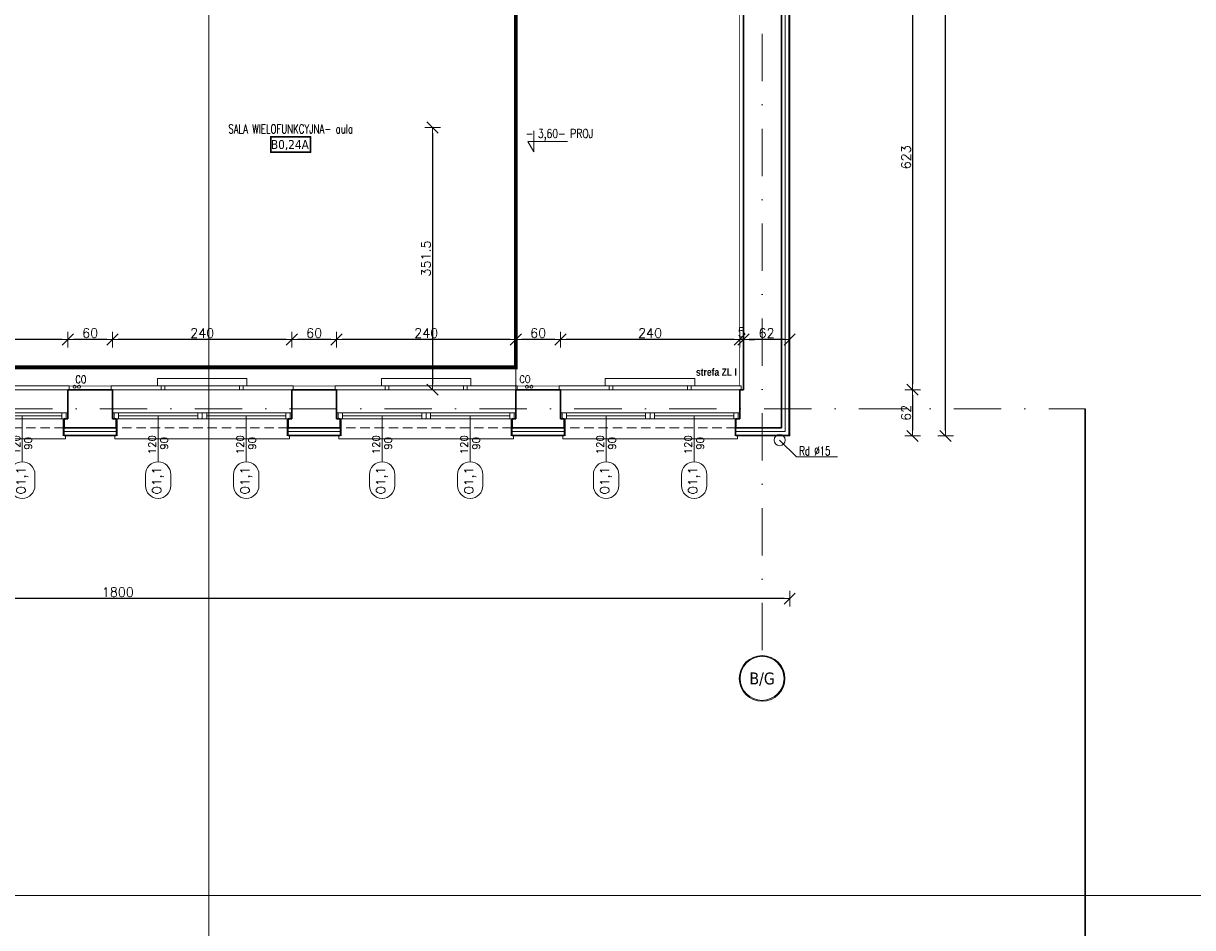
# Model space of a CAD drawing. Header units: millimetres. Extents: x 28291 to 177760, y -399809 to -170937.
# Tile 171 of 256: x 54002 to 55568, y -196295 to -195084. Entities that reach past the tile are written whole.
import ezdxf
from ezdxf.enums import TextEntityAlignment as Align

# ---------------------------------------------------------------- set-up
doc = ezdxf.new("R2010")
doc.units = ezdxf.units.MM
for name, pattern in [('2_3', [1, 0.5, -0.5]), ('DASHDOT', [25.4, 12.7, -6.35, 0, -6.35]), ('HIDDEN', [9.525, 6.35, -3.175]), ('STRICHLINIE', [0.75, 0.5, -0.25])]:
    doc.linetypes.add(name, pattern=pattern)
doc.layers.get('0').update_dxf_attribs({"lineweight": 0})
for name, color, linetype, lineweight in [('! WYPOSAŻENIE', 252, 'Continuous', 5), ('!! 0_ Istn-sciany', 3, 'Continuous', 30), ('!! 0_ Istn-widok', 1, 'Continuous', 15), ('!! 0_ Opis', 8, 'Continuous', 13), ('!! 0_Istn-cienka', 4, 'Continuous', 9), ('!! 0_Opis_pom', 9, 'Continuous', 13), ('!! 1  WYDZIELENIE PPOŻ', 252, 'Continuous', 0), ('!! 1_PROJ Sciany', 2, 'Continuous', 40), ('!! wymiary osi', 250, 'Continuous', 9), ('0-osie-liniA', 14, 'DASHDOT', 5), ('0-osie-tx', 66, 'Continuous', 9), ('Dimension (ISO)', 7, 'Continuous', 25)]:
    doc.layers.add(name, color=color, linetype=linetype, lineweight=lineweight)
for name, color, linetype, lineweight, true_color in [('!! 0_ Istn-okna - wymienione', 9, 'Continuous', 13, 0x808080), ('!! 0_Istn-armatura', 9, 'Continuous', 9, 0x808080), ('!! 0_Opis_okna - zrealizowane', 7, 'Continuous', 15, 0xb3b3b3), ('!! 1_PROJ SCIANY ZREAL - HATCH', 9, 'Continuous', 0, 0x808080), ('!! 1_tynk zewn nowy wykon.', 7, 'Continuous', 13, 0x949494), ('!! 2_remont ocieplenie wykon', 7, 'Continuous', 13, 0x949494), ('!! budowa zmiany', 7, 'Continuous', 5, 0xff2e2e)]:
    doc.layers.add(name, color=color, linetype=linetype, lineweight=lineweight, true_color=true_color)
doc.layers.add('!! 0_Istn-grzejniki', color=7, linetype='Continuous', lineweight=0, plot=False)
doc.layers.add('!! 0_ramki', color=66, linetype='Continuous', lineweight=9, plot=False)
doc.styles.add('ARCHETYP', font='romans.shx', dxfattribs={"height": 15})
doc.styles.add('ARIAL', font='tahoma.ttf')
doc.styles.add('Note Text (ISO)', font='tahoma.ttf')
doc.styles.add('SIMPLEX', font='simplex.shx', dxfattribs={"width": 0.77})
doc.styles.add('STYLE7', font='ARIALNB.TTF')
doc.styles.add('TAHOMA', font='tahoma.ttf')
doc.styles.add('TXT', font='simplex.shx')
doc.linetypes.add('ZIGZAG', pattern='A,0.00254,-5.08,[131,ltypeshp.shx,S=5.08,R=0,X=-5.08,Y=0],-10.16,[131,ltypeshp.shx,S=5.08,R=180,X=5.08,Y=0],-5.08', length=20.32254)
doc.dimstyles.new('Default (ISO)', dxfattribs={"dimscale": 5, "dimtxt": 5, "dimasz": 5, "dimexe": 3.175, "dimexo": 0, "dimgap": 0.762, "dimtad": 1, "dimdec": 0, "dimrnd": 1e-08, "dimzin": 0, "dimtxsty": 'Note Text (ISO)', "dimcen": 0.09, "dimdle": 10, "dimclrd": 256, "dimclre": 256, "dimclrt": 256, "dimazin": 0, "dimtfac": 0.70104, "dimtmove": 0, "dimatfit": 3, "dimfxl": 1, "dimtolj": 1, "dimtzin": 0, "dimlwd": -1, "dimlwe": -1, "dimarcsym": 0})
doc.dimstyles.new('DIM50', dxfattribs={"dimscale": 5, "dimtxt": 2.5, "dimasz": 1.5, "dimexe": 0, "dimexo": 0, "dimgap": 0.5, "dimtad": 1, "dimdec": 4, "dimrnd": 0.5, "dimdsep": 46, "dimtxsty": 'TXT', "dimblk1": 'TICK1', "dimblk2": 'TICK1', "dimsah": 1, "dimcen": 0, "dimse1": 1, "dimse2": 1, "dimclrd": 1, "dimclre": 7, "dimclrt": 9, "dimadec": 0, "dimazin": 0, "dimtfac": 1, "dimtdec": 4, "dimtmove": 2, "dimatfit": 3, "dimldrblk": 'TICK1', "dimfxl": 1, "dimtolj": 1, "dimarcsym": 0})

# ---------------------------------------------------------------- blocks, each defined once
blk = doc.blocks.new('*U80')
h = blk.add_hatch(color=256)
edge = h.paths.add_edge_path()
edge.add_arc((0, 0), 30.6, 0, 360)
edge = h.paths.add_edge_path(flags=17)
edge.add_arc((0, 0), 29.4, 0, 360)
for radius in [30.6, 29.4]:
    blk.add_circle((0, 0), radius)
at = {"style": 'TAHOMA', "flags": 8}
blk.add_attdef('ANSICHTSNUMMER', text='', height=16, dxfattribs=at).set_placement((0, 0), align=Align.MIDDLE_CENTER)
blk = doc.blocks.new('BLOK OSI')
blk.add_lwpolyline([(55424.2848, -195663.0883), (55424.2848, -200232.78608)])
at = {"layer": '0-osie-liniA', "ltscale": 5}
for points in [[(54991.71142, -193635.47368), (54991.71142, -195993.9543)], [(48639.33021, -195663.0883), (55424.2848, -195663.0883)]]:
    blk.add_lwpolyline(points, dxfattribs=at)
at = {"layer": '0-osie-tx'}
ref = blk.add_blockref('*U80', (54991.71142, -196024.5543), dxfattribs=dict(at, rotation=180))
ref.add_attrib('ANSICHTSNUMMER', 'B/G', dxfattribs={"layer": '0', "height": 16, "style": 'TAHOMA', "flags": 8}).set_placement((54991.71142, -196024.5543), align=Align.MIDDLE_CENTER)
blk = doc.blocks.new('*D1405')
at = {"layer": 'DEFPOINTS', "color": 0, "transparency": 16777216}
for p in [(-690, 120), (510, 120), (510, 19)]:
    blk.add_point(p, dxfattribs=at)
at = {"layer": 'Dimension (ISO)', "transparency": 16777216}
for p, q in [((-690, 120), (-690, 3)), ((-665, 19), (485, 19)), ((510, 120), (510, 3))]:
    blk.add_line(p, q, dxfattribs=at)
for points in [[(-665, 23), (-665, 15), (-690, 19)], [(485, 23), (485, 15), (510, 19)]]:
    blk.add_solid(points, dxfattribs=at)
at = {"layer": 'Dimension (ISO)', "lineweight": 9, "transparency": 16777216, "insert": (-161, 49), "char_height": 25, "attachment_point": 1, "style": 'Note Text (ISO)'}
blk.add_mtext('\\A1;1200', dxfattribs=at)
blk = doc.blocks.new('1_ok-opis')
blk.add_line((0, 111.6), (0, 50))
for points in [[(-17, 128.6), (-17, 143.6)], [(17, 128.6), (17, 143.6)]]:
    blk.add_lwpolyline(points)
for centre, start, end in [((0, 143.6), 0, 180), ((0, 128.6), 180, 0)]:
    blk.add_arc(centre, 17, start, end)
at = {"style": 'ARCHETYP'}
for tag, height, rotation, p in [('NR', 12, 90, (0, 136.9)), ('NR', 12, 270, (0, 136.9)), ('SZEROKOŚĆ', 10, 90, (-8, 78.3)), ('WYSOKOŚĆ', 10, 270, (-8, 78.3)), ('WYSOKOŚĆ', 10, 90, (8, 78.3)), ('SZEROKOŚĆ', 10, 270, (8, 78.3))]:
    blk.add_attdef(tag, text='', height=height, rotation=rotation, dxfattribs=at).set_placement(p, align=Align.MIDDLE)
blk = doc.blocks.new('TICK1')
at = {"color": 2}
blk.add_line((-1, -1), (1, 1), dxfattribs=at)
at = {"color": 0}
for p, q in [((0, 0), (-1, 0)), ((0, -1.4), (0, 1.4))]:
    blk.add_line(p, q, dxfattribs=at)
blk = doc.blocks.new('*D2443')
at = {"layer": '!! wymiary osi', "color": 1, "lineweight": -2, "transparency": 16777216}
blk.add_line((55021.2, -195854.6), (53236.2, -195854.6), dxfattribs=at)
at = {"layer": 'DEFPOINTS', "color": 0, "transparency": 16777216}
for p in [(53228.7, -195636.6), (55028.7, -195636.6), (53228.7, -195854.6)]:
    blk.add_point(p, dxfattribs=at)
at = {"layer": '!! wymiary osi', "color": 1, "lineweight": -2, "transparency": 16777216, "xscale": 7.5, "yscale": 7.5, "zscale": 7.5, "rotation": 180}
blk.add_blockref('TICK1', (53228.7, -195854.6), dxfattribs=at)
at = {"layer": '!! wymiary osi', "color": 1, "lineweight": -2, "transparency": 16777216, "xscale": 7.5, "yscale": 7.5, "zscale": 7.5}
blk.add_blockref('TICK1', (55028.7, -195854.6), dxfattribs=at)
at = {"layer": '!! wymiary osi', "color": 9, "transparency": 16777216, "insert": (54128.7, -195845.9), "char_height": 12.5, "attachment_point": 5, "style": 'TXT'}
blk.add_mtext('\\A1;1800', dxfattribs=at)
blk = doc.blocks.new('*D2444')
at = {"layer": '!! wymiary osi', "color": 1, "lineweight": -2, "transparency": 16777216}
blk.add_line((55021.2, -195507.4), (54974.2, -195507.4), dxfattribs=at)
at = {"layer": 'DEFPOINTS', "color": 0, "transparency": 16777216}
for p in [(54966.7, -195507.4), (54966.7, -195574.6), (55028.7, -195636.6)]:
    blk.add_point(p, dxfattribs=at)
at = {"layer": '!! wymiary osi', "color": 1, "lineweight": -2, "transparency": 16777216, "xscale": 7.5, "yscale": 7.5, "zscale": 7.5, "rotation": 180}
blk.add_blockref('TICK1', (54966.7, -195507.4), dxfattribs=at)
at = {"layer": '!! wymiary osi', "color": 1, "lineweight": -2, "transparency": 16777216, "xscale": 7.5, "yscale": 7.5, "zscale": 7.5}
blk.add_blockref('TICK1', (55028.7, -195507.4), dxfattribs=at)
at = {"layer": '!! wymiary osi', "color": 9, "transparency": 16777216, "insert": (54997.7, -195498.6), "char_height": 12.5, "attachment_point": 5, "style": 'TXT'}
blk.add_mtext('\\A1;62', dxfattribs=at)
blk = doc.blocks.new('*D2445')
at = {"layer": '!! wymiary osi', "color": 1, "lineweight": -2, "transparency": 16777216}
for p, q in [((54954.2, -195507.4), (54946.7, -195507.4)), ((54966.7, -195507.4), (54961.7, -195507.4)), ((54974.2, -195507.4), (54981.7, -195507.4))]:
    blk.add_line(p, q, dxfattribs=at)
at = {"layer": 'DEFPOINTS', "color": 0, "transparency": 16777216}
for p in [(54961.7, -195507.4), (54961.7, -195574.6), (54966.7, -195574.6)]:
    blk.add_point(p, dxfattribs=at)
at = {"layer": '!! wymiary osi', "color": 1, "lineweight": -2, "transparency": 16777216, "xscale": 7.5, "yscale": 7.5, "zscale": 7.5}
blk.add_blockref('TICK1', (54961.7, -195507.4), dxfattribs=at)
at = {"layer": '!! wymiary osi', "color": 1, "lineweight": -2, "transparency": 16777216, "xscale": 7.5, "yscale": 7.5, "zscale": 7.5, "rotation": 180}
blk.add_blockref('TICK1', (54966.7, -195507.4), dxfattribs=at)
at = {"layer": '!! wymiary osi', "color": 9, "transparency": 16777216, "insert": (54964.2, -195497.4), "char_height": 12.5, "attachment_point": 5, "style": 'TXT'}
blk.add_mtext('\\A1;5', dxfattribs=at)
blk = doc.blocks.new('*D2446')
at = {"layer": '!! wymiary osi', "color": 1, "lineweight": -2, "transparency": 16777216}
blk.add_line((54954.2, -195507.4), (54729.2, -195507.4), dxfattribs=at)
at = {"layer": 'DEFPOINTS', "color": 0, "transparency": 16777216}
for p in [(54721.7, -195507.4), (54721.7, -195574.6), (54961.7, -195574.6)]:
    blk.add_point(p, dxfattribs=at)
at = {"layer": '!! wymiary osi', "color": 1, "lineweight": -2, "transparency": 16777216, "xscale": 7.5, "yscale": 7.5, "zscale": 7.5, "rotation": 180}
blk.add_blockref('TICK1', (54721.7, -195507.4), dxfattribs=at)
at = {"layer": '!! wymiary osi', "color": 1, "lineweight": -2, "transparency": 16777216, "xscale": 7.5, "yscale": 7.5, "zscale": 7.5}
blk.add_blockref('TICK1', (54961.7, -195507.4), dxfattribs=at)
at = {"layer": '!! wymiary osi', "color": 9, "transparency": 16777216, "insert": (54841.7, -195498.6), "char_height": 12.5, "attachment_point": 5, "style": 'TXT'}
blk.add_mtext('\\A1;240', dxfattribs=at)
blk = doc.blocks.new('*D2447')
at = {"layer": '!! wymiary osi', "color": 1, "lineweight": -2, "transparency": 16777216}
blk.add_line((54714.2, -195507.4), (54669.2, -195507.4), dxfattribs=at)
at = {"layer": 'DEFPOINTS', "color": 0, "transparency": 16777216}
for p in [(54661.7, -195507.4), (54661.7, -195574.6), (54721.7, -195574.6)]:
    blk.add_point(p, dxfattribs=at)
at = {"layer": '!! wymiary osi', "color": 1, "lineweight": -2, "transparency": 16777216, "xscale": 7.5, "yscale": 7.5, "zscale": 7.5, "rotation": 180}
blk.add_blockref('TICK1', (54661.7, -195507.4), dxfattribs=at)
at = {"layer": '!! wymiary osi', "color": 1, "lineweight": -2, "transparency": 16777216, "xscale": 7.5, "yscale": 7.5, "zscale": 7.5}
blk.add_blockref('TICK1', (54721.7, -195507.4), dxfattribs=at)
at = {"layer": '!! wymiary osi', "color": 9, "transparency": 16777216, "insert": (54691.7, -195498.6), "char_height": 12.5, "attachment_point": 5, "style": 'TXT'}
blk.add_mtext('\\A1;60', dxfattribs=at)
blk = doc.blocks.new('*D2448')
at = {"layer": '!! wymiary osi', "color": 1, "lineweight": -2, "transparency": 16777216}
blk.add_line((54654.2, -195507.4), (54429.2, -195507.4), dxfattribs=at)
at = {"layer": 'DEFPOINTS', "color": 0, "transparency": 16777216}
for p in [(54421.7, -195507.4), (54421.7, -195574.6), (54661.7, -195574.6)]:
    blk.add_point(p, dxfattribs=at)
at = {"layer": '!! wymiary osi', "color": 1, "lineweight": -2, "transparency": 16777216, "xscale": 7.5, "yscale": 7.5, "zscale": 7.5, "rotation": 180}
blk.add_blockref('TICK1', (54421.7, -195507.4), dxfattribs=at)
at = {"layer": '!! wymiary osi', "color": 1, "lineweight": -2, "transparency": 16777216, "xscale": 7.5, "yscale": 7.5, "zscale": 7.5}
blk.add_blockref('TICK1', (54661.7, -195507.4), dxfattribs=at)
at = {"layer": '!! wymiary osi', "color": 9, "transparency": 16777216, "insert": (54541.7, -195498.6), "char_height": 12.5, "attachment_point": 5, "style": 'TXT'}
blk.add_mtext('\\A1;240', dxfattribs=at)
blk = doc.blocks.new('*D2449')
at = {"layer": '!! wymiary osi', "color": 1, "lineweight": -2, "transparency": 16777216}
blk.add_line((54414.2, -195507.4), (54369.2, -195507.4), dxfattribs=at)
at = {"layer": 'DEFPOINTS', "color": 0, "transparency": 16777216}
for p in [(54361.7, -195507.4), (54361.7, -195574.6), (54421.7, -195574.6)]:
    blk.add_point(p, dxfattribs=at)
at = {"layer": '!! wymiary osi', "color": 1, "lineweight": -2, "transparency": 16777216, "xscale": 7.5, "yscale": 7.5, "zscale": 7.5, "rotation": 180}
blk.add_blockref('TICK1', (54361.7, -195507.4), dxfattribs=at)
at = {"layer": '!! wymiary osi', "color": 1, "lineweight": -2, "transparency": 16777216, "xscale": 7.5, "yscale": 7.5, "zscale": 7.5}
blk.add_blockref('TICK1', (54421.7, -195507.4), dxfattribs=at)
at = {"layer": '!! wymiary osi', "color": 9, "transparency": 16777216, "insert": (54391.7, -195498.6), "char_height": 12.5, "attachment_point": 5, "style": 'TXT'}
blk.add_mtext('\\A1;60', dxfattribs=at)
blk = doc.blocks.new('*D2450')
at = {"layer": '!! wymiary osi', "color": 1, "lineweight": -2, "transparency": 16777216}
blk.add_line((54354.2, -195507.4), (54129.2, -195507.4), dxfattribs=at)
at = {"layer": 'DEFPOINTS', "color": 0, "transparency": 16777216}
for p in [(54121.7, -195507.4), (54121.7, -195574.6), (54361.7, -195574.6)]:
    blk.add_point(p, dxfattribs=at)
at = {"layer": '!! wymiary osi', "color": 1, "lineweight": -2, "transparency": 16777216, "xscale": 7.5, "yscale": 7.5, "zscale": 7.5, "rotation": 180}
blk.add_blockref('TICK1', (54121.7, -195507.4), dxfattribs=at)
at = {"layer": '!! wymiary osi', "color": 1, "lineweight": -2, "transparency": 16777216, "xscale": 7.5, "yscale": 7.5, "zscale": 7.5}
blk.add_blockref('TICK1', (54361.7, -195507.4), dxfattribs=at)
at = {"layer": '!! wymiary osi', "color": 9, "transparency": 16777216, "insert": (54241.7, -195498.6), "char_height": 12.5, "attachment_point": 5, "style": 'TXT'}
blk.add_mtext('\\A1;240', dxfattribs=at)
blk = doc.blocks.new('*D2451')
at = {"layer": '!! wymiary osi', "color": 1, "lineweight": -2, "transparency": 16777216}
blk.add_line((54114.2, -195507.4), (54069.2, -195507.4), dxfattribs=at)
at = {"layer": 'DEFPOINTS', "color": 0, "transparency": 16777216}
for p in [(54061.7, -195507.4), (54061.7, -195574.6), (54121.7, -195574.6)]:
    blk.add_point(p, dxfattribs=at)
at = {"layer": '!! wymiary osi', "color": 1, "lineweight": -2, "transparency": 16777216, "xscale": 7.5, "yscale": 7.5, "zscale": 7.5, "rotation": 180}
blk.add_blockref('TICK1', (54061.7, -195507.4), dxfattribs=at)
at = {"layer": '!! wymiary osi', "color": 1, "lineweight": -2, "transparency": 16777216, "xscale": 7.5, "yscale": 7.5, "zscale": 7.5}
blk.add_blockref('TICK1', (54121.7, -195507.4), dxfattribs=at)
at = {"layer": '!! wymiary osi', "color": 9, "transparency": 16777216, "insert": (54091.7, -195498.6), "char_height": 12.5, "attachment_point": 5, "style": 'TXT'}
blk.add_mtext('\\A1;60', dxfattribs=at)
blk = doc.blocks.new('*D2452')
at = {"layer": '!! wymiary osi', "color": 1, "lineweight": -2, "transparency": 16777216}
blk.add_line((54054.2, -195507.4), (53829.2, -195507.4), dxfattribs=at)
at = {"layer": 'DEFPOINTS', "color": 0, "transparency": 16777216}
for p in [(53821.7, -195507.4), (53821.7, -195574.6), (54061.7, -195574.6)]:
    blk.add_point(p, dxfattribs=at)
at = {"layer": '!! wymiary osi', "color": 1, "lineweight": -2, "transparency": 16777216, "xscale": 7.5, "yscale": 7.5, "zscale": 7.5, "rotation": 180}
blk.add_blockref('TICK1', (53821.7, -195507.4), dxfattribs=at)
at = {"layer": '!! wymiary osi', "color": 1, "lineweight": -2, "transparency": 16777216, "xscale": 7.5, "yscale": 7.5, "zscale": 7.5}
blk.add_blockref('TICK1', (54061.7, -195507.4), dxfattribs=at)
at = {"layer": '!! wymiary osi', "color": 9, "transparency": 16777216, "insert": (53941.7, -195498.6), "char_height": 12.5, "attachment_point": 5, "style": 'TXT'}
blk.add_mtext('\\A1;240', dxfattribs=at)
blk = doc.blocks.new('*D2457')
at = {"layer": '!! wymiary osi', "color": 1, "lineweight": -2, "transparency": 16777216}
blk.add_line((55237.4, -195629.1), (55237.4, -194310.1), dxfattribs=at)
at = {"layer": 'DEFPOINTS', "color": 0, "transparency": 16777216}
for p in [(55028.7, -194302.6), (55237.4, -194302.6), (55028.7, -195636.6)]:
    blk.add_point(p, dxfattribs=at)
at = {"layer": '!! wymiary osi', "color": 1, "lineweight": -2, "transparency": 16777216, "xscale": 7.5, "yscale": 7.5, "zscale": 7.5}
for p, rotation in [((55237.4, -194302.6), 90), ((55237.4, -195636.6), 270)]:
    blk.add_blockref('TICK1', p, dxfattribs=dict(at, rotation=rotation))
at = {"layer": '!! wymiary osi', "color": 9, "transparency": 16777216, "insert": (55228.6, -194969.6), "char_height": 12.5, "attachment_point": 5, "rotation": 90, "style": 'TXT'}
blk.add_mtext('\\A1;1334', dxfattribs=at)
blk = doc.blocks.new('*D2461')
at = {"layer": '!! wymiary osi', "color": 1, "lineweight": -2, "transparency": 16777216}
blk.add_line((55193.2, -194959.1), (55193.2, -195567.1), dxfattribs=at)
at = {"layer": 'DEFPOINTS', "color": 0, "transparency": 16777216}
for p in [(54966.7, -194951.6), (54966.7, -195574.6), (55193.2, -195574.6)]:
    blk.add_point(p, dxfattribs=at)
at = {"layer": '!! wymiary osi', "color": 1, "lineweight": -2, "transparency": 16777216, "xscale": 7.5, "yscale": 7.5, "zscale": 7.5}
for p, rotation in [((55193.2, -194951.6), 90), ((55193.2, -195574.6), 270)]:
    blk.add_blockref('TICK1', p, dxfattribs=dict(at, rotation=rotation))
at = {"layer": '!! wymiary osi', "color": 9, "transparency": 16777216, "insert": (55184.5, -195263.1), "char_height": 12.5, "attachment_point": 5, "rotation": 90, "style": 'TXT'}
blk.add_mtext('\\A1;623', dxfattribs=at)
blk = doc.blocks.new('*D2462')
at = {"layer": '!! wymiary osi', "color": 1, "lineweight": -2, "transparency": 16777216}
blk.add_line((55193.2, -195582.1), (55193.2, -195629.1), dxfattribs=at)
at = {"layer": 'DEFPOINTS', "color": 0, "transparency": 16777216}
for p in [(54966.7, -195574.6), (55028.7, -195636.6), (55193.2, -195636.6)]:
    blk.add_point(p, dxfattribs=at)
at = {"layer": '!! wymiary osi', "color": 1, "lineweight": -2, "transparency": 16777216, "xscale": 7.5, "yscale": 7.5, "zscale": 7.5}
for p, rotation in [((55193.2, -195574.6), 90), ((55193.2, -195636.6), 270)]:
    blk.add_blockref('TICK1', p, dxfattribs=dict(at, rotation=rotation))
at = {"layer": '!! wymiary osi', "color": 9, "transparency": 16777216, "insert": (55184.5, -195605.6), "char_height": 12.5, "attachment_point": 5, "rotation": 90, "style": 'TXT'}
blk.add_mtext('\\A1;62', dxfattribs=at)
blk = doc.blocks.new('*D4333')
at = {"layer": '!! wymiary osi', "color": 1, "lineweight": -2, "transparency": 16777216}
blk.add_line((54550.3, -195230.6), (54550.3, -195567.1), dxfattribs=at)
at = {"layer": 'DEFPOINTS', "color": 0, "transparency": 16777216}
for p in [(54479.1, -195223.1), (54483, -195574.6), (54550.3, -195574.6)]:
    blk.add_point(p, dxfattribs=at)
at = {"layer": '!! wymiary osi', "color": 1, "lineweight": -2, "transparency": 16777216, "xscale": 7.5, "yscale": 7.5, "zscale": 7.5}
for p, rotation in [((54550.3, -195223.1), 90), ((54550.3, -195574.6), 270)]:
    blk.add_blockref('TICK1', p, dxfattribs=dict(at, rotation=rotation))
at = {"layer": '!! wymiary osi', "color": 9, "transparency": 16777216, "insert": (54541.5, -195398.8), "char_height": 12.5, "attachment_point": 5, "rotation": 90, "style": 'TXT'}
blk.add_mtext('\\A1;351.5', dxfattribs=at)
blk = doc.blocks.new('A$C11ef928a')
at = {"layer": 'Dimension (ISO)', "lineweight": 9}
dim = blk.add_linear_dim(base=(510.2, 18.8), p1=(-689.8, 120.2), p2=(510.2, 120.2), angle=180, dimstyle='Default (ISO)', override={"dimdec": 0, "dimlfac": 1, "dimtp": 0, "dimtm": 0, "dimtdec": 2, "dimtofl": 0, "dimatfit": 1}, dxfattribs=at)
dim.commit()
dim.dimension.update_dxf_attribs({"geometry": '*D1405', "text_midpoint": (-125.7, 18.8), "dimtype": 128})

msp = doc.modelspace()

# ---------------------------------------------------------------- linework, layer by layer
at = {"layer": '!! 0_ Istn-okna - wymienione'}
for points in [[(53821.71142, -195605.5883), (54061.71142, -195605.5883)], [(53947.71142, -195609.5883), (54053.71142, -195609.5883)], [(54121.71142, -195605.5883), (54361.71142, -195605.5883)], [(54129.71142, -195609.5883), (54235.71142, -195609.5883)], [(54247.71142, -195609.5883), (54353.71142, -195609.5883)], [(54421.71142, -195605.5883), (54661.71142, -195605.5883)], [(54429.71142, -195609.5883), (54535.71142, -195609.5883)], [(54547.71142, -195609.5883), (54653.71142, -195609.5883)], [(54721.71142, -195605.5883), (54961.71142, -195605.5883)], [(54729.71142, -195609.5883), (54835.71142, -195609.5883)], [(54847.71142, -195609.5883), (54953.71142, -195609.5883)], [(53821.71142, -195613.5883), (54061.71142, -195613.5883)], [(54121.71142, -195613.5883), (54361.71142, -195613.5883)], [(54421.71142, -195613.5883), (54661.71142, -195613.5883)], [(54721.71142, -195613.5883), (54961.71142, -195613.5883)]]:
    msp.add_lwpolyline(points, dxfattribs=at)
for points in [[(54053.71142, -195613.5883), (54059.71142, -195613.5883), (54059.71142, -195605.5883), (54053.71142, -195605.5883)], [(54123.71142, -195613.5883), (54129.71142, -195613.5883), (54129.71142, -195605.5883), (54123.71142, -195605.5883)], [(54235.71142, -195613.5883), (54241.71142, -195613.5883), (54241.71142, -195605.5883), (54235.71142, -195605.5883)], [(54241.71142, -195613.5883), (54247.71142, -195613.5883), (54247.71142, -195605.5883), (54241.71142, -195605.5883)], [(54353.71142, -195613.5883), (54359.71142, -195613.5883), (54359.71142, -195605.5883), (54353.71142, -195605.5883)], [(54423.71142, -195613.5883), (54429.71142, -195613.5883), (54429.71142, -195605.5883), (54423.71142, -195605.5883)], [(54535.71142, -195613.5883), (54541.71142, -195613.5883), (54541.71142, -195605.5883), (54535.71142, -195605.5883)], [(54541.71142, -195613.5883), (54547.71142, -195613.5883), (54547.71142, -195605.5883), (54541.71142, -195605.5883)], [(54653.71142, -195613.5883), (54659.71142, -195613.5883), (54659.71142, -195605.5883), (54653.71142, -195605.5883)], [(54723.71142, -195613.5883), (54729.71142, -195613.5883), (54729.71142, -195605.5883), (54723.71142, -195605.5883)], [(54835.71142, -195613.5883), (54841.71142, -195613.5883), (54841.71142, -195605.5883), (54835.71142, -195605.5883)], [(54841.71142, -195613.5883), (54847.71142, -195613.5883), (54847.71142, -195605.5883), (54841.71142, -195605.5883)], [(54953.71142, -195613.5883), (54959.71142, -195613.5883), (54959.71142, -195605.5883), (54953.71142, -195605.5883)]]:
    msp.add_lwpolyline(points, close=True, dxfattribs=at)
at = {"layer": '!! 0_ Istn-sciany'}
for points in [[(55017.71142, -194313.5883), (55017.71142, -195625.5883)], [(54966.71142, -194951.5883), (54966.71142, -195574.5883)], [(54061.71142, -195574.5883), (54121.71142, -195574.5883)], [(54061.71142, -195574.5883), (54061.71142, -195613.5883)], [(54121.71142, -195574.5883), (54121.71142, -195613.5883)], [(54361.71142, -195574.5883), (54421.71142, -195574.5883)], [(54361.71142, -195574.5883), (54361.71142, -195613.5883)], [(54421.71142, -195574.5883), (54421.71142, -195613.5883)], [(54661.71142, -195574.5883), (54721.71142, -195574.5883)], [(54661.71142, -195574.5883), (54661.71142, -195613.5883)], [(54721.71142, -195574.5883), (54721.71142, -195613.5883)], [(54961.71142, -195574.5883), (54966.71142, -195574.5883)], [(54961.71142, -195574.5883), (54961.71142, -195613.5883)], [(54056.71142, -195613.5883), (54061.71142, -195613.5883)], [(54056.71142, -195613.5883), (54056.71142, -195625.5883)], [(54056.71142, -195625.5883), (54126.71142, -195625.5883)], [(54121.71142, -195613.5883), (54126.71142, -195613.5883)], [(54126.71142, -195613.5883), (54126.71142, -195625.5883)], [(54356.71142, -195613.5883), (54361.71142, -195613.5883)], [(54356.71142, -195613.5883), (54356.71142, -195625.5883)], [(54356.71142, -195625.5883), (54426.71142, -195625.5883)], [(54421.71142, -195613.5883), (54426.71142, -195613.5883)], [(54426.71142, -195613.5883), (54426.71142, -195625.5883)], [(54656.71142, -195613.5883), (54661.71142, -195613.5883)], [(54656.71142, -195613.5883), (54656.71142, -195625.5883)], [(54656.71142, -195625.5883), (54726.71142, -195625.5883)], [(54721.71142, -195613.5883), (54726.71142, -195613.5883)], [(54726.71142, -195613.5883), (54726.71142, -195625.5883)], [(54956.71142, -195613.5883), (54961.71142, -195613.5883)], [(54956.71142, -195613.5883), (54956.71142, -195625.5883)], [(54956.71142, -195625.5883), (55017.71142, -195625.5883)]]:
    msp.add_lwpolyline(points, dxfattribs=at)
at = {"layer": '!! 0_ Istn-widok'}
for points in [[(53819.71142, -195569.5883), (54063.71142, -195569.5883)], [(54063.71142, -195574.5883), (54063.71142, -195569.5883)], [(54119.71142, -195569.5883), (54363.71142, -195569.5883)], [(54119.71142, -195574.5883), (54119.71142, -195569.5883)], [(54363.71142, -195574.5883), (54363.71142, -195569.5883)], [(54419.71142, -195569.5883), (54663.71142, -195569.5883)], [(54419.71142, -195574.5883), (54419.71142, -195569.5883)], [(54663.71142, -195574.5883), (54663.71142, -195569.5883)], [(54719.71142, -195569.5883), (54963.71142, -195569.5883)], [(54719.71142, -195574.5883), (54719.71142, -195569.5883)], [(54963.71142, -195574.5883), (54963.71142, -195569.5883)], [(54058.71142, -195640.5883), (53824.71142, -195640.5883)], [(54058.71142, -195635.5883), (54058.71142, -195640.5883)], [(54124.71142, -195635.5883), (54124.71142, -195640.5883)], [(54358.71142, -195640.5883), (54124.71142, -195640.5883)], [(54358.71142, -195635.5883), (54358.71142, -195640.5883)], [(54424.71142, -195635.5883), (54424.71142, -195640.5883)], [(54658.71142, -195640.5883), (54424.71142, -195640.5883)], [(54658.71142, -195635.5883), (54658.71142, -195640.5883)], [(54724.71142, -195635.5883), (54724.71142, -195640.5883)], [(54958.71142, -195640.5883), (54724.71142, -195640.5883)], [(54958.71142, -195635.5883), (54958.71142, -195640.5883)]]:
    msp.add_lwpolyline(points, dxfattribs=at)
msp.add_circle((55015.22485, -195642.0883), 7.5, dxfattribs=at)
at = {"layer": '!! 0_ Opis'}
for points in [[(54685.89135, -195227.79044), (54685.89135, -195255.7922)], [(54685.89135, -195255.7922), (54677.80794, -195241.79132)], [(54677.80794, -195241.79132), (54731.24214, -195241.79132)], [(55037.86205, -195664.7255), (55015.22485, -195642.0883)], [(55037.86205, -195664.7255), (55092.74739, -195664.7255)]]:
    msp.add_lwpolyline(points, dxfattribs=at)
at = {"layer": '!! 0_Istn-armatura'}
for centre in [(54070.71142, -195570.5883), (54076.71142, -195570.5883), (54676.71142, -195570.5883), (54682.71142, -195570.5883)]:
    msp.add_circle(centre, 2, dxfattribs=at)
at = {"layer": '!! 0_Istn-cienka', "linetype": 'HIDDEN', "ltscale": 2}
for points in [[(53821.71142, -195574.5883), (54061.71142, -195574.5883)], [(54121.71142, -195574.5883), (54361.71142, -195574.5883)], [(54421.71142, -195574.5883), (54661.71142, -195574.5883)], [(54721.71142, -195574.5883), (54961.71142, -195574.5883)], [(54056.71142, -195625.5883), (53826.71142, -195625.5883)], [(54356.71142, -195625.5883), (54126.71142, -195625.5883)], [(54656.71142, -195625.5883), (54426.71142, -195625.5883)], [(54956.71142, -195625.5883), (54726.71142, -195625.5883)]]:
    msp.add_lwpolyline(points, dxfattribs=at)
at = {"layer": '!! 0_Istn-grzejniki'}
for points in [[(54186.71142, -195574.5883), (54186.71142, -195569.5883), (54181.71142, -195569.5883), (54181.71142, -195559.5883), (54301.71142, -195559.5883), (54301.71142, -195569.5883), (54296.71142, -195569.5883), (54296.71142, -195574.5883), (54291.71142, -195574.5883), (54291.71142, -195569.5883), (54191.71142, -195569.5883), (54191.71142, -195574.5883)], [(54486.71142, -195574.5883), (54486.71142, -195569.5883), (54481.71142, -195569.5883), (54481.71142, -195559.5883), (54601.71142, -195559.5883), (54601.71142, -195569.5883), (54596.71142, -195569.5883), (54596.71142, -195574.5883), (54591.71142, -195574.5883), (54591.71142, -195569.5883), (54491.71142, -195569.5883), (54491.71142, -195574.5883)], [(54786.71142, -195574.5883), (54786.71142, -195569.5883), (54781.71142, -195569.5883), (54781.71142, -195559.5883), (54901.71142, -195559.5883), (54901.71142, -195569.5883), (54896.71142, -195569.5883), (54896.71142, -195574.5883), (54891.71142, -195574.5883), (54891.71142, -195569.5883), (54791.71142, -195569.5883), (54791.71142, -195574.5883)]]:
    msp.add_lwpolyline(points, close=True, dxfattribs=at)
at = {"layer": '!! 0_Opis_pom', "ltscale": 0.7}
for points in [[(54333.15664, -195256.85867), (54387.31232, -195256.85867), (54387.31232, -195235.09867), (54333.15664, -195235.09867)], [(54334.24464, -195255.77067), (54386.22432, -195255.77067), (54386.22432, -195236.18667), (54334.24464, -195236.18667)]]:
    msp.add_lwpolyline(points, close=True, dxfattribs=at)
at = {"layer": '!! 0_ramki'}
for points in [[(52465.42916, -193282.57641), (56665.42916, -193282.57641), (56665.42916, -196252.57641), (52465.42916, -196252.57641)], [(51280.42916, -198945.67237), (51280.42916, -194745.67237), (54250.42916, -194745.67237), (54250.42916, -198945.67237)]]:
    msp.add_lwpolyline(points, close=True, dxfattribs=at)
at = {"layer": '!! 1  WYDZIELENIE PPOŻ', "color": 20, "linetype": '2_3', "ltscale": 10, "true_color": 0xf65c09, "const_width": 1}
msp.add_lwpolyline([(54961.71142, -194956.5883), (54961.71142, -195569.5883), (53208.71142, -195569.5883), (53208.71142, -194956.5883), (54733.71142, -194956.5883)], dxfattribs=at)
at = {"layer": '!! 1_PROJ Sciany', "color": 92, "linetype": 'STRICHLINIE', "ltscale": 25, "true_color": 0x00c200, "const_width": 5}
msp.add_lwpolyline([(53223.71142, -194981.5883), (53223.71142, -195544.5883), (54661.71142, -195544.5883), (54661.71142, -194981.5883)], close=True, dxfattribs=at)
at = {"layer": '!! 1_PROJ SCIANY ZREAL - HATCH'}
msp.add_lwpolyline([(54966.71142, -195574.5883), (53203.71142, -195574.5883), (53203.71142, -194951.5883), (54966.71142, -194951.5883)], close=True, dxfattribs=at)
at = {"layer": '!! 1_tynk zewn nowy wykon.'}
for points in [[(54956.71142, -195636.5883), (55028.71142, -195636.5883), (55028.71142, -194302.5883), (54954.71142, -194302.5883)], [(54956.71142, -195635.5883), (55027.71142, -195635.5883), (55027.71142, -194303.5883), (54954.71142, -194303.5883)], [(54055.71142, -195636.5883), (54055.71142, -195613.5883)], [(54056.71142, -195636.5883), (54056.71142, -195625.5883)], [(54126.71142, -195636.5883), (54126.71142, -195625.5883)], [(54127.71142, -195636.5883), (54127.71142, -195613.5883)], [(54355.71142, -195636.5883), (54355.71142, -195613.5883)], [(54356.71142, -195636.5883), (54356.71142, -195625.5883)], [(54426.71142, -195636.5883), (54426.71142, -195625.5883)], [(54427.71142, -195636.5883), (54427.71142, -195613.5883)], [(54655.71142, -195636.5883), (54655.71142, -195613.5883)], [(54656.71142, -195636.5883), (54656.71142, -195625.5883)], [(54726.71142, -195636.5883), (54726.71142, -195625.5883)], [(54727.71142, -195636.5883), (54727.71142, -195613.5883)], [(54955.71142, -195636.5883), (54955.71142, -195613.5883)], [(54956.71142, -195636.5883), (54956.71142, -195625.5883)], [(54056.71142, -195635.5883), (54126.71142, -195635.5883)], [(54056.71142, -195636.5883), (54126.71142, -195636.5883)], [(54356.71142, -195635.5883), (54426.71142, -195635.5883)], [(54356.71142, -195636.5883), (54426.71142, -195636.5883)], [(54656.71142, -195635.5883), (54726.71142, -195635.5883)], [(54656.71142, -195636.5883), (54726.71142, -195636.5883)]]:
    msp.add_lwpolyline(points, dxfattribs=at)
at = {"layer": '!! 2_remont ocieplenie wykon', "linetype": 'ZIGZAG', "ltscale": 0.75}
for points in [[(54956.71142, -195630.5883), (55022.71142, -195630.5883), (55022.71142, -194308.5883), (54954.71142, -194308.5883)], [(54056.71142, -195630.5883), (54126.71142, -195630.5883)], [(54356.71142, -195630.5883), (54426.71142, -195630.5883)], [(54656.71142, -195630.5883), (54726.71142, -195630.5883)]]:
    msp.add_lwpolyline(points, dxfattribs=at)
at = {"layer": '!! budowa zmiany', "color": 1, "true_color": 0xee1111}
msp.add_lwpolyline([(54661.71142, -194951.5883), (53203.71142, -194951.5883), (53203.71142, -195574.5883), (54661.71142, -195574.5883)], close=True, dxfattribs=at)

# ---------------------------------------------------------------- block references
at = {"layer": '!! 0_ Istn-sciany'}
msp.add_blockref('BLOK OSI', (0, 63), dxfattribs=at)
at = {"layer": '!! 0_Opis_okna - zrealizowane'}
ref = msp.add_blockref('1_ok-opis', (54000.71142, -195559.5883), dxfattribs=dict(at, rotation=180))
ref.add_attrib('SZEROKOŚĆ', '120', dxfattribs={"layer": '0', "height": 10, "rotation": 90, "style": 'ARCHETYP'}).set_placement((53992.71142, -195648.30871), align=Align.MIDDLE)
ref.add_attrib('WYSOKOŚĆ', '90', dxfattribs={"layer": '0', "height": 10, "rotation": 90, "style": 'ARCHETYP'}).set_placement((54008.71142, -195646.53526), align=Align.MIDDLE)
ref.add_attrib('NR', 'O1,1', dxfattribs={"layer": '0', "height": 12, "rotation": 90, "style": 'ARCHETYP'}).set_placement((54000.71142, -195696.48975), align=Align.MIDDLE)
ref = msp.add_blockref('1_ok-opis', (54182.71142, -195559.5883), dxfattribs=dict(at, rotation=180))
ref.add_attrib('SZEROKOŚĆ', '120', dxfattribs={"layer": '0', "height": 10, "rotation": 90, "style": 'ARCHETYP'}).set_placement((54174.71142, -195648.30871), align=Align.MIDDLE)
ref.add_attrib('WYSOKOŚĆ', '90', dxfattribs={"layer": '0', "height": 10, "rotation": 90, "style": 'ARCHETYP'}).set_placement((54190.71142, -195646.53526), align=Align.MIDDLE)
ref.add_attrib('NR', 'O1,1', dxfattribs={"layer": '0', "height": 12, "rotation": 90, "style": 'ARCHETYP'}).set_placement((54182.71142, -195696.48975), align=Align.MIDDLE)
ref = msp.add_blockref('1_ok-opis', (54300.71142, -195559.5883), dxfattribs=dict(at, rotation=180))
ref.add_attrib('SZEROKOŚĆ', '120', dxfattribs={"layer": '0', "height": 10, "rotation": 90, "style": 'ARCHETYP'}).set_placement((54292.71142, -195648.30871), align=Align.MIDDLE)
ref.add_attrib('WYSOKOŚĆ', '90', dxfattribs={"layer": '0', "height": 10, "rotation": 90, "style": 'ARCHETYP'}).set_placement((54308.71142, -195646.53526), align=Align.MIDDLE)
ref.add_attrib('NR', 'O1,1', dxfattribs={"layer": '0', "height": 12, "rotation": 90, "style": 'ARCHETYP'}).set_placement((54300.71142, -195696.48975), align=Align.MIDDLE)
ref = msp.add_blockref('1_ok-opis', (54482.71142, -195559.5883), dxfattribs=dict(at, rotation=180))
ref.add_attrib('SZEROKOŚĆ', '120', dxfattribs={"layer": '0', "height": 10, "rotation": 90, "style": 'ARCHETYP'}).set_placement((54474.71142, -195648.30871), align=Align.MIDDLE)
ref.add_attrib('WYSOKOŚĆ', '90', dxfattribs={"layer": '0', "height": 10, "rotation": 90, "style": 'ARCHETYP'}).set_placement((54490.71142, -195646.53526), align=Align.MIDDLE)
ref.add_attrib('NR', 'O1,1', dxfattribs={"layer": '0', "height": 12, "rotation": 90, "style": 'ARCHETYP'}).set_placement((54482.71142, -195696.48975), align=Align.MIDDLE)
ref = msp.add_blockref('1_ok-opis', (54600.71142, -195559.5883), dxfattribs=dict(at, rotation=180))
ref.add_attrib('SZEROKOŚĆ', '120', dxfattribs={"layer": '0', "height": 10, "rotation": 90, "style": 'ARCHETYP'}).set_placement((54592.71142, -195648.30871), align=Align.MIDDLE)
ref.add_attrib('WYSOKOŚĆ', '90', dxfattribs={"layer": '0', "height": 10, "rotation": 90, "style": 'ARCHETYP'}).set_placement((54608.71142, -195646.53526), align=Align.MIDDLE)
ref.add_attrib('NR', 'O1,1', dxfattribs={"layer": '0', "height": 12, "rotation": 90, "style": 'ARCHETYP'}).set_placement((54600.71142, -195696.48975), align=Align.MIDDLE)
ref = msp.add_blockref('1_ok-opis', (54782.71142, -195559.5883), dxfattribs=dict(at, rotation=180))
ref.add_attrib('SZEROKOŚĆ', '120', dxfattribs={"layer": '0', "height": 10, "rotation": 90, "style": 'ARCHETYP'}).set_placement((54774.71142, -195648.30871), align=Align.MIDDLE)
ref.add_attrib('WYSOKOŚĆ', '90', dxfattribs={"layer": '0', "height": 10, "rotation": 90, "style": 'ARCHETYP'}).set_placement((54790.71142, -195646.53526), align=Align.MIDDLE)
ref.add_attrib('NR', 'O1,1', dxfattribs={"layer": '0', "height": 12, "rotation": 90, "style": 'ARCHETYP'}).set_placement((54782.71142, -195696.48975), align=Align.MIDDLE)
ref = msp.add_blockref('1_ok-opis', (54900.71142, -195559.5883), dxfattribs=dict(at, rotation=180))
ref.add_attrib('SZEROKOŚĆ', '120', dxfattribs={"layer": '0', "height": 10, "rotation": 90, "style": 'ARCHETYP'}).set_placement((54892.71142, -195648.30871), align=Align.MIDDLE)
ref.add_attrib('WYSOKOŚĆ', '90', dxfattribs={"layer": '0', "height": 10, "rotation": 90, "style": 'ARCHETYP'}).set_placement((54908.71142, -195646.53526), align=Align.MIDDLE)
ref.add_attrib('NR', 'O1,1', dxfattribs={"layer": '0', "height": 12, "rotation": 90, "style": 'ARCHETYP'}).set_placement((54900.71142, -195696.48975), align=Align.MIDDLE)
at = {"xscale": -0.1, "yscale": 0.1, "zscale": 0.1, "rotation": 90}
msp.add_blockref('A$C11ef928a', (82225.12684, -195364.3052), dxfattribs=at)

# ---------------------------------------------------------------- texts
at = {"layer": '! WYPOSAŻENIE', "color": 20, "true_color": 0xf65c09, "insert": (54903.08359, -195545.94868), "char_height": 10, "attachment_point": 1, "style": 'STYLE7'}
msp.add_mtext_dynamic_manual_height_columns('strefa ZL I', width=58.1261145, gutter_width=75, heights=[0], dxfattribs=at)
at = {"layer": '!! 0_ Opis', "style": 'SIMPLEX', "width": 0.75}
msp.add_text('- 3,60- PROJ', height=12, dxfattribs=at).set_placement((54675.2039, -195237.2132))
at = {"layer": '!! 0_ Opis', "style": 'ARCHETYP', "width": 0.7}
msp.add_text('Rd %%C15', height=12, rotation=0.00000004, dxfattribs=at).set_placement((55041.43377, -195662.55211))
at = {"layer": '!! 0_Istn-armatura', "style": 'ARCHETYP', "width": 0.8}
for p in [(54071.85209, -195565.7066), (54666.67815, -195565.55982)]:
    msp.add_text('CO', height=10, rotation=0.00000004, dxfattribs=at).set_placement(p)
at = {"layer": '!! 0_Opis_pom', "ltscale": 0.7, "style": 'TXT', "width": 0.7}
msp.add_text('SALA WIELOFUNKCYJNA- aula', height=12, dxfattribs=at).set_placement((54360.28524, -195231.05236), align=Align.CENTER)
at = {"layer": '!! 0_Opis_pom', "ltscale": 0.7, "style": 'ARIAL'}
msp.add_attdef('B0,24A', text='', height=11.968, dxfattribs=at).set_placement((54359.17011, -195245.97867), align=Align.MIDDLE_CENTER)

# ---------------------------------------------------------------- dimensions: what is measured, and where the dimension line sits
at = {"layer": '!! wymiary osi'}
for base, p1, p2, picture, middle in [((55237.36667, -194302.5883), (55028.71142, -195636.5883), (55028.71142, -194302.5883), '*D2457', (55228.61667, -194969.5883)), ((55193.23682, -195574.5883), (54966.71142, -194951.5883), (54966.71142, -195574.5883), '*D2461', (55184.48682, -195263.0883)), ((54550.25158, -195574.5883), (54479.09707, -195223.10656), (54482.99015, -195574.5883), '*D4333', (54541.50158, -195398.84743)), ((55193.23682, -195636.5883), (54966.71142, -195574.5883), (55028.71142, -195636.5883), '*D2462', (55184.48682, -195605.5883))]:
    dim = msp.add_linear_dim(base=base, p1=p1, p2=p2, angle=90, dimstyle='DIM50', dxfattribs=at)
    dim.commit()
    dim.dimension.update_dxf_attribs({"geometry": picture, "text_midpoint": middle})
for base, p1, p2, picture, middle in [((53821.71142, -195507.36985), (54061.71142, -195574.5883), (53821.71142, -195574.5883), '*D2452', (53941.71142, -195498.61985)), ((54061.71142, -195507.36985), (54121.71142, -195574.5883), (54061.71142, -195574.5883), '*D2451', (54091.71142, -195498.61985)), ((54121.71142, -195507.36985), (54361.71142, -195574.5883), (54121.71142, -195574.5883), '*D2450', (54241.71142, -195498.61985)), ((54361.71142, -195507.36985), (54421.71142, -195574.5883), (54361.71142, -195574.5883), '*D2449', (54391.71142, -195498.61985)), ((54421.71142, -195507.36985), (54661.71142, -195574.5883), (54421.71142, -195574.5883), '*D2448', (54541.71142, -195498.61985)), ((54661.71142, -195507.36985), (54721.71142, -195574.5883), (54661.71142, -195574.5883), '*D2447', (54691.71142, -195498.61985)), ((54721.71142, -195507.36985), (54961.71142, -195574.5883), (54721.71142, -195574.5883), '*D2446', (54841.71142, -195498.61985)), ((54961.71142, -195507.36985), (54966.71142, -195574.5883), (54961.71142, -195574.5883), '*D2445', (54964.21142, -195497.36985)), ((54966.71142, -195507.36985), (55028.71142, -195636.5883), (54966.71142, -195574.5883), '*D2444', (54997.71142, -195498.61985)), ((53228.71142, -195854.60653), (55028.71142, -195636.5883), (53228.71142, -195636.5883), '*D2443', (54128.71142, -195845.85653))]:
    dim = msp.add_linear_dim(base=base, p1=p1, p2=p2, dimstyle='DIM50', dxfattribs=at)
    dim.commit()
    dim.dimension.update_dxf_attribs({"geometry": picture, "text_midpoint": middle})

doc.saveas('drawing.dxf')
